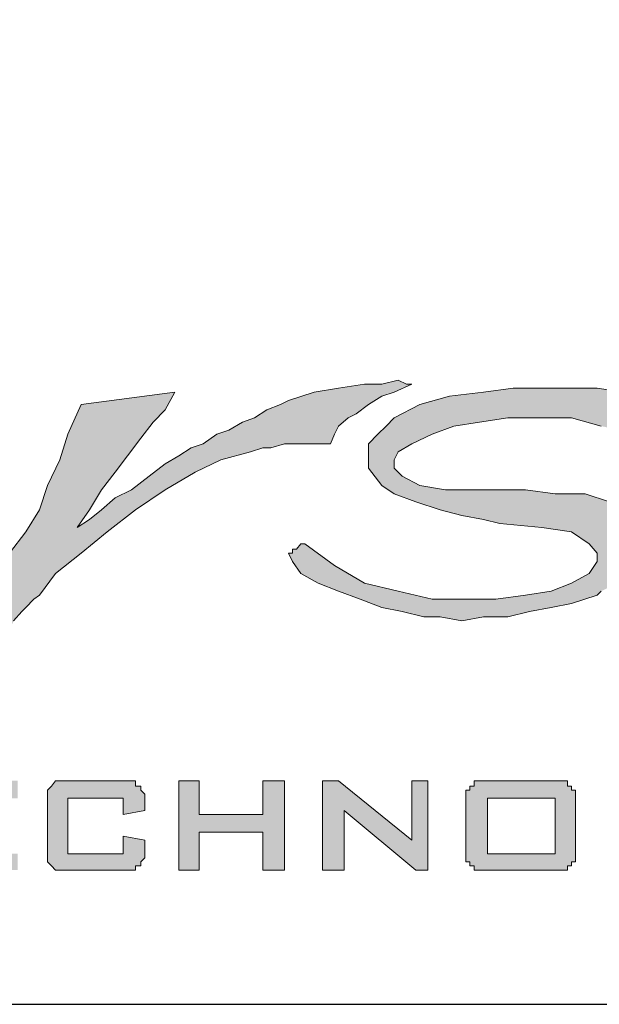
# Paper-space layout 'A4-H (Narrow)' of a CAD drawing. Header units: millimetres. Extents: x -4 to 293, y -4 to 206.
# Tile 10 of 16: x 119 to 129, y 6 to 24. Entities that reach past the tile are written whole.
import ezdxf

# ---------------------------------------------------------------- set-up
doc = ezdxf.new("R2010")
doc.units = ezdxf.units.MM
for name, color, linetype in [('Disegno1', 2, 'Continuous'), ('Tabella', 7, 'Continuous'), ('TabellaCampi', 2, 'Continuous'), ('TabellaIntestazioni', 1, 'Continuous')]:
    doc.layers.add(name, color=color, linetype=linetype)
doc.styles.get("Standard").update_dxf_attribs({"font": 'arial.ttf', "height": 4})

# ---------------------------------------------------------------- blocks, each defined once
blk = doc.blocks.new('L')
h = blk.add_hatch(color=5)
h.paths.add_polyline_path([(50.912, 9.696), (50.695, 9.334), (50.454, 9.021), (50.164, 8.659), (49.923, 8.274), (49.634, 7.912), (49.417, 7.526), (49.176, 7.213), (48.959, 6.852), (48.887, 6.707), (48.887, 6.466), (48.959, 6.321), (49.031, 6.177), (49.176, 6.104), (49.321, 6.008), (49.489, 5.935), (49.706, 5.935), (50.164, 5.935), (50.622, 6.104), (51.056, 6.249), (51.514, 6.393), (51.9, 6.707), (52.189, 6.924), (52.43, 7.141), (52.503, 7.382), (52.43, 7.382), (52.334, 7.382), (52.189, 7.382), (51.972, 7.31), (51.828, 7.31), (51.659, 7.31), (51.514, 7.31), (51.442, 7.31), (51.442, 7.213), (51.37, 7.141), (51.37, 7.068), (51.297, 6.924), (51.129, 6.852), (51.056, 6.707), (50.839, 6.61), (50.622, 6.466), (50.454, 6.393), (50.237, 6.393), (50.164, 6.393), (50.092, 6.393), (50.02, 6.466), (49.923, 6.538), (49.923, 6.707), (49.923, 6.779), (50.02, 6.996), (50.164, 7.382), (50.381, 7.912), (50.695, 8.346), (50.984, 8.876), (51.225, 9.334), (51.442, 9.624), (51.587, 9.696), (51.828, 9.696), (52.045, 9.792), (52.334, 9.792), (52.647, 9.792), (52.937, 9.696), (53.178, 9.696), (53.467, 9.624), (53.636, 9.551), (53.708, 9.624), (53.708, 9.696), (53.853, 9.865), (53.925, 10.009), (53.997, 10.154), (54.069, 10.299), (54.142, 10.467), (54.238, 10.54), (53.997, 10.54), (53.78, 10.54), (53.395, 10.467), (53.033, 10.467), (52.647, 10.395), (52.334, 10.299), (52.045, 10.226), (51.828, 10.226), (52.045, 10.467), (52.262, 10.757), (52.575, 11.07), (52.937, 11.359), (53.322, 11.745), (53.708, 12.034), (54.069, 12.348), (54.528, 12.637), (53.033, 12.637), (52.864, 12.42), (52.647, 12.203), (52.503, 11.89), (52.189, 11.6), (51.972, 11.215), (51.659, 10.829), (51.442, 10.467), (51.129, 10.009), (50.695, 10.009), (50.309, 9.937), (50.02, 9.937), (49.779, 9.865), (49.562, 9.865), (49.321, 9.865), (49.104, 9.865), (48.814, 9.937), (49.176, 10.54), (49.489, 11.07), (49.851, 11.432), (50.237, 11.745), (50.622, 11.89), (51.056, 11.962), (51.587, 11.962), (52.117, 11.817), (52.72, 12.565), (52.647, 12.637), (52.575, 12.637), (52.43, 12.637), (52.262, 12.637), (52.045, 12.637), (51.828, 12.565), (51.587, 12.565), (50.839, 12.492), (50.164, 12.275), (49.634, 11.89), (49.248, 11.504), (48.887, 11.142), (48.573, 10.684), (48.356, 10.226), (48.115, 9.937), (46.548, 9.937), (46.621, 9.865), (46.693, 9.696), (46.765, 9.624), (46.765, 9.551), (46.838, 9.479), (46.91, 9.407), (47.006, 9.407), (47.079, 9.407), (47.151, 9.407), (47.223, 9.407), (47.368, 9.407), (47.44, 9.407), (47.609, 9.407), (47.754, 9.407), (47.971, 9.479), (44.21, 4.2), (44.957, 3.597), (45.56, 4.441), (46.018, 5.188), (46.548, 5.935), (47.006, 6.707), (47.44, 7.454), (47.898, 8.129), (48.284, 8.804), (48.646, 9.479), (48.887, 9.551), (49.176, 9.551), (49.489, 9.551), (49.779, 9.624), (50.092, 9.624), (50.381, 9.624), (50.695, 9.624)])
h.paths.add_polyline_path([(46.548, 3.091), (48.212, 3.091), (48.212, 2.778), (46.91, 2.778), (46.91, 2.488), (47.681, 2.488), (47.681, 2.175), (46.91, 2.175), (46.91, 1.789), (48.212, 1.789), (48.212, 1.5), (46.548, 1.5)])
h.paths.add_polyline_path([(50.164, 2.778), (49.104, 2.778), (49.104, 2.488), (50.092, 2.488), (50.164, 2.488), (50.237, 2.488), (50.309, 2.488), (50.309, 2.392), (50.381, 2.392), (50.454, 2.32), (50.454, 2.247), (50.454, 2.175), (50.526, 2.175), (50.526, 2.103), (50.526, 1.886), (50.526, 1.789), (50.454, 1.789), (50.454, 1.717), (50.454, 1.645), (50.454, 1.572), (50.381, 1.572), (50.309, 1.5), (50.237, 1.5), (50.164, 1.5), (50.092, 1.5), (49.104, 1.5), (49.031, 1.5), (48.959, 1.5), (48.887, 1.5), (48.887, 1.572), (48.814, 1.572), (48.718, 1.645), (48.718, 1.717), (48.718, 1.789), (48.718, 1.886), (48.718, 1.958), (49.031, 1.958), (49.031, 1.789), (50.164, 1.789), (50.164, 2.175), (49.176, 2.175), (49.104, 2.175), (49.031, 2.175), (48.959, 2.175), (48.887, 2.175), (48.887, 2.247), (48.814, 2.247), (48.814, 2.32), (48.814, 2.392), (48.814, 2.488), (48.814, 2.561), (48.814, 2.705), (48.814, 2.778), (48.814, 2.85), (48.814, 2.922), (48.887, 2.995), (48.959, 3.091), (49.031, 3.091), (49.104, 3.091), (49.176, 3.091), (50.092, 3.091), (50.164, 3.091), (50.237, 3.091), (50.309, 3.091), (50.381, 2.995), (50.454, 2.922), (50.454, 2.85), (50.454, 2.778), (50.454, 2.705), (50.164, 2.633)])
h.paths.add_polyline_path([(46.163, 8.587), (46.163, 8.201), (46.09, 7.743), (45.873, 7.382), (45.488, 6.996), (45.03, 6.707), (44.596, 6.393), (43.993, 6.177), (43.294, 6.008), (42.619, 5.863), (41.944, 5.863), (41.414, 5.935), (40.811, 6.104), (40.377, 6.321), (39.992, 6.538), (39.702, 6.924), (39.534, 7.31), (39.534, 7.671), (39.702, 8.057), (39.919, 8.418), (40.209, 8.804), (40.667, 9.093), (41.197, 9.407), (41.8, 9.624), (42.475, 9.865), (43.077, 9.937), (43.752, 9.937), (44.355, 9.865), (44.885, 9.696), (45.343, 9.551), (45.705, 9.262), (46.018, 8.949)])
h.paths.add_polyline_path([(42.089, 9.262), (42.547, 9.334), (43.077, 9.334), (43.463, 9.334), (43.897, 9.19), (44.21, 9.021), (44.499, 8.876), (44.741, 8.587), (44.813, 8.346), (44.813, 8.057), (44.741, 7.743), (44.596, 7.454), (44.355, 7.213), (43.993, 6.924), (43.608, 6.779), (43.222, 6.538), (42.692, 6.466), (42.258, 6.393), (41.727, 6.393), (41.269, 6.393), (40.884, 6.538), (40.522, 6.707), (40.305, 6.852), (40.064, 7.068), (39.992, 7.382), (39.919, 7.671), (40.064, 7.984), (40.209, 8.274), (40.45, 8.515), (40.739, 8.732), (41.125, 8.949), (41.583, 9.19)], flags=16)
h.paths.add_polyline_path([(37.653, 10.082), (37.798, 10.082), (38.184, 10.082), (38.642, 10.009), (39.172, 10.009), (39.702, 9.937), (40.136, 9.865), (40.45, 9.865), (40.594, 9.792), (40.377, 9.696), (40.136, 9.624), (39.919, 9.479), (39.775, 9.407), (39.606, 9.262), (39.534, 9.19), (39.389, 9.021), (39.389, 8.949), (38.859, 9.262), (38.256, 9.407), (37.726, 9.551), (37.123, 9.551), (36.593, 9.551), (36.087, 9.479), (35.628, 9.407), (35.243, 9.262), (34.881, 9.093), (34.64, 8.949), (34.568, 8.804), (34.568, 8.659), (34.712, 8.515), (35.026, 8.346), (35.484, 8.274), (36.087, 8.274), (36.448, 8.274), (36.906, 8.274), (37.436, 8.201), (37.967, 8.201), (38.401, 8.057), (38.786, 7.816), (38.931, 7.743), (39.1, 7.526), (39.172, 7.382), (39.172, 7.141), (39.1, 7.068), (39.003, 6.996), (38.859, 6.852), (38.786, 6.779), (38.642, 6.61), (38.401, 6.538), (38.256, 6.466), (38.184, 6.393), (37.726, 6.249), (37.364, 6.177), (36.978, 6.104), (36.593, 6.008), (36.159, 6.008), (35.773, 5.935), (35.387, 6.008), (35.098, 6.008), (34.712, 6.104), (34.351, 6.177), (33.965, 6.321), (33.579, 6.466), (33.218, 6.61), (32.905, 6.779), (32.76, 6.996), (32.688, 7.141), (32.76, 7.141), (32.76, 7.213), (32.832, 7.213), (32.905, 7.31), (32.977, 7.31), (33.507, 6.924), (34.038, 6.61), (34.64, 6.466), (35.243, 6.321), (35.845, 6.321), (36.376, 6.321), (36.906, 6.393), (37.364, 6.466), (37.726, 6.61), (38.039, 6.779), (38.184, 6.996), (38.184, 7.141), (38.039, 7.31), (37.726, 7.526), (37.195, 7.599), (36.448, 7.671), (36.159, 7.743), (35.773, 7.816), (35.387, 7.912), (34.954, 8.057), (34.568, 8.201), (34.351, 8.346), (34.11, 8.659), (34.11, 8.876), (34.11, 9.093), (34.279, 9.262), (34.423, 9.407), (34.568, 9.551), (35.026, 9.792), (35.556, 9.937), (36.159, 10.009), (36.689, 10.082), (37.195, 10.082)])
h.paths.add_polyline_path([(34.881, 10.154), (34.568, 10.009), (34.351, 9.937), (34.11, 9.792), (33.893, 9.624), (33.748, 9.551), (33.579, 9.407), (33.507, 9.262), (33.435, 9.093), (33.29, 9.093), (33.146, 9.093), (32.905, 9.093), (32.76, 9.093), (32.615, 9.093), (32.374, 9.021), (32.23, 9.021), (32.013, 8.949), (31.482, 8.804), (31.024, 8.587), (30.494, 8.274), (29.964, 7.912), (29.457, 7.526), (28.999, 7.141), (28.541, 6.779), (28.252, 6.393), (28.156, 6.321), (28.011, 6.177), (27.939, 6.104), (27.794, 5.935), (27.722, 5.791), (27.553, 5.719), (27.481, 5.646), (27.481, 5.574), (27.408, 5.719), (27.408, 5.791), (27.336, 5.935), (27.264, 6.008), (27.264, 6.104), (27.191, 6.249), (27.119, 6.321), (27.119, 6.466), (27.408, 6.779), (27.722, 7.141), (28.011, 7.526), (28.252, 7.912), (28.397, 8.346), (28.614, 8.804), (28.758, 9.262), (28.999, 9.792), (30.663, 10.009), (30.494, 9.696), (30.277, 9.479), (30.06, 9.19), (29.819, 8.876), (29.602, 8.587), (29.361, 8.274), (29.144, 7.912), (28.927, 7.599), (29.144, 7.743), (29.361, 7.912), (29.602, 8.129), (29.891, 8.274), (30.205, 8.515), (30.494, 8.732), (30.735, 8.876), (30.952, 9.021), (31.169, 9.093), (31.41, 9.262), (31.627, 9.334), (31.868, 9.479), (32.085, 9.551), (32.302, 9.696), (32.543, 9.792), (32.688, 9.865), (33.146, 10.009), (33.579, 10.082), (34.038, 10.154), (34.351, 10.154), (34.64, 10.226), (34.785, 10.154)])
h.paths.add_polyline_path([(37.581, 3.091), (37.653, 3.091), (37.653, 2.995), (37.726, 2.995), (37.726, 2.922), (37.798, 2.922), (37.798, 2.85), (37.798, 2.778), (37.798, 2.705), (37.798, 1.886), (37.798, 1.789), (37.798, 1.717), (37.798, 1.645), (37.726, 1.645), (37.726, 1.572), (37.653, 1.572), (37.653, 1.5), (37.581, 1.5), (37.509, 1.5), (37.436, 1.5), (36.231, 1.5), (36.159, 1.5), (36.087, 1.5), (35.99, 1.5), (35.99, 1.572), (35.918, 1.572), (35.918, 1.645), (35.845, 1.645), (35.845, 1.717), (35.845, 1.789), (35.845, 1.886), (35.845, 2.705), (35.845, 2.778), (35.845, 2.85), (35.845, 2.922), (35.918, 2.922), (35.918, 2.995), (35.99, 2.995), (35.99, 3.091), (36.087, 3.091), (36.159, 3.091), (36.231, 3.091), (37.436, 3.091), (37.509, 3.091)])
h.paths.add_polyline_path([(38.497, 3.091), (38.859, 3.091), (38.859, 1.789), (39.992, 1.789), (39.992, 1.5), (38.497, 1.5)])
h.paths.add_polyline_path([(42.017, 2.778), (40.739, 2.778), (40.739, 1.789), (42.017, 1.789)], flags=16)
h.paths.add_polyline_path([(40.45, 2.705), (40.45, 2.778), (40.45, 2.85), (40.45, 2.922), (40.45, 2.995), (40.522, 2.995), (40.594, 3.091), (40.667, 3.091), (40.739, 3.091), (40.811, 3.091), (41.944, 3.091), (42.017, 3.091), (42.089, 3.091), (42.185, 3.091), (42.258, 3.091), (42.258, 2.995), (42.33, 2.995), (42.33, 2.922), (42.33, 2.85), (42.402, 2.85), (42.402, 2.778), (42.402, 2.705), (42.402, 1.886), (42.402, 1.789), (42.402, 1.717), (42.33, 1.717), (42.33, 1.645), (42.33, 1.572), (42.258, 1.572), (42.258, 1.5), (42.185, 1.5), (42.089, 1.5), (42.017, 1.5), (41.944, 1.5), (40.811, 1.5), (40.739, 1.5), (40.667, 1.5), (40.594, 1.5), (40.522, 1.572), (40.45, 1.572), (40.45, 1.645), (40.45, 1.717), (40.45, 1.789), (40.45, 1.886)])
h.paths.add_polyline_path([(44.499, 2.778), (43.391, 2.778), (43.391, 1.789), (44.499, 1.789), (44.499, 2.103), (43.897, 2.103), (43.897, 2.392), (44.885, 2.392), (44.885, 1.886), (44.885, 1.789), (44.885, 1.717), (44.813, 1.645), (44.813, 1.572), (44.741, 1.572), (44.741, 1.5), (44.668, 1.5), (44.596, 1.5), (44.499, 1.5), (43.391, 1.5), (43.294, 1.5), (43.222, 1.5), (43.15, 1.5), (43.077, 1.572), (43.005, 1.645), (43.005, 1.717), (43.005, 1.789), (43.005, 1.886), (43.005, 2.705), (43.005, 2.778), (43.005, 2.85), (43.005, 2.922), (43.077, 2.995), (43.15, 3.091), (43.222, 3.091), (43.294, 3.091), (43.391, 3.091), (44.499, 3.091), (44.596, 3.091), (44.668, 3.091), (44.741, 3.091), (44.741, 2.995), (44.813, 2.995), (44.813, 2.922), (44.885, 2.85), (44.885, 2.778), (44.885, 2.705), (44.499, 2.633)])
h.paths.add_polyline_path([(45.488, 3.091), (45.873, 3.091), (45.873, 1.5), (45.488, 1.5)])
h.paths.add_polyline_path([(29.747, 3.091), (29.819, 3.091), (29.891, 3.091), (29.964, 3.091), (29.964, 2.995), (30.06, 2.995), (30.06, 2.922), (30.132, 2.85), (30.132, 2.778), (30.132, 2.705), (30.132, 2.561), (29.747, 2.488), (29.747, 2.778), (28.758, 2.778), (28.758, 1.789), (29.747, 1.789), (29.747, 2.103), (30.132, 2.03), (30.132, 1.886), (30.132, 1.789), (30.132, 1.717), (30.06, 1.645), (30.06, 1.572), (29.964, 1.572), (29.964, 1.5), (29.891, 1.5), (29.819, 1.5), (29.747, 1.5), (28.758, 1.5), (28.686, 1.5), (28.614, 1.5), (28.541, 1.5), (28.469, 1.572), (28.397, 1.645), (28.397, 1.717), (28.397, 1.789), (28.397, 1.886), (28.397, 2.705), (28.397, 2.778), (28.397, 2.85), (28.397, 2.922), (28.469, 2.995), (28.541, 3.091), (28.614, 3.091), (28.686, 3.091), (28.758, 3.091)])
h.paths.add_polyline_path([(30.735, 3.091), (31.097, 3.091), (31.097, 2.488), (32.23, 2.488), (32.23, 3.091), (32.615, 3.091), (32.615, 1.5), (32.23, 1.5), (32.23, 2.175), (31.097, 2.175), (31.097, 1.5), (30.735, 1.5)])
h.paths.add_polyline_path([(33.29, 3.091), (33.579, 3.091), (34.881, 2.03), (34.881, 3.091), (35.17, 3.091), (35.17, 1.5), (34.954, 1.5), (33.676, 2.561), (33.676, 1.5), (33.29, 1.5)])
h.paths.add_polyline_path([(37.436, 2.778), (36.231, 2.778), (36.231, 1.789), (37.436, 1.789)], flags=16)
h.paths.add_polyline_path([(27.481, 9.021), (27.191, 9.334), (26.806, 9.551), (26.275, 9.696), (25.673, 9.865), (25.07, 9.865), (24.395, 9.865), (23.72, 9.696), (23.045, 9.551), (22.443, 9.334), (21.912, 9.021), (21.551, 8.659), (21.237, 8.346), (21.02, 7.984), (20.948, 7.599), (21.02, 7.213), (21.165, 6.852), (21.551, 6.538), (21.912, 6.321), (22.443, 6.177), (22.973, 6.008), (23.648, 6.008), (24.323, 6.008), (24.998, 6.104), (25.239, 6.177), (25.456, 6.249), (25.769, 6.393), (26.058, 6.466), (26.275, 6.61), (26.589, 6.707), (26.806, 6.852), (27.047, 6.924), (25.842, 7.141), (25.673, 6.996), (25.456, 6.852), (25.167, 6.707), (24.853, 6.61), (24.178, 6.466), (23.431, 6.466), (23.045, 6.466), (22.756, 6.538), (22.443, 6.61), (22.153, 6.779), (21.84, 6.924), (21.695, 7.141), (21.551, 7.454), (21.454, 7.743), (27.481, 7.599), (27.553, 7.743), (27.649, 7.912), (27.722, 7.984), (27.722, 8.129), (27.722, 8.274), (27.722, 8.418), (27.722, 8.587), (27.722, 8.659)])
h.paths.add_polyline_path([(22.901, 8.949), (23.262, 9.021), (23.648, 9.093), (23.865, 9.19), (24.251, 9.262), (24.636, 9.262), (25.07, 9.262), (25.6, 9.19), (26.058, 9.093), (26.372, 8.876), (26.516, 8.732), (26.589, 8.587), (26.589, 8.418), (26.589, 8.201), (21.454, 7.984), (21.623, 8.201), (21.84, 8.418), (22.226, 8.659), (22.515, 8.804)], flags=16)
h.paths.add_polyline_path([(20.707, 15.506), (21.84, 15.12), (22.973, 14.758), (23.865, 14.373), (24.636, 14.083), (25.239, 13.698), (25.673, 13.408), (26.058, 13.095), (26.203, 12.806), (26.275, 12.565), (26.203, 12.348), (26.058, 12.107), (25.769, 11.89), (25.383, 11.673), (24.323, 11.359), (22.973, 11.07), (21.31, 10.829), (19.429, 10.684), (17.404, 10.612), (15.283, 10.612), (13.114, 10.684), (10.92, 10.829), (8.823, 10.998), (6.774, 11.287), (8.437, 12.806), (8.823, 12.565), (9.257, 12.275), (9.787, 12.034), (10.317, 11.89), (11.595, 11.6), (12.873, 11.287), (14.319, 11.215), (15.813, 11.142), (17.236, 11.142), (18.682, 11.215), (20.032, 11.359), (21.237, 11.6), (22.298, 11.89), (23.118, 12.203), (23.431, 12.42), (23.648, 12.565), (23.793, 12.806), (23.865, 13.023), (23.865, 13.24), (23.793, 13.481), (23.576, 13.698), (23.359, 13.915), (22.756, 14.3), (21.985, 14.614), (21.02, 14.831), (19.887, 15.048), (18.61, 15.289), (17.236, 15.433), (15.813, 15.506), (14.222, 15.506), (12.728, 15.433), (11.137, 15.361), (9.57, 15.12), (7.979, 14.903), (6.557, 14.517), (5.11, 14.011), (4.435, 13.77), (3.833, 13.481), (3.23, 13.095), (2.628, 12.806), (0, 13.553), (2.025, 14.228), (4.002, 14.831), (5.882, 15.216), (7.762, 15.578), (9.498, 15.819), (11.137, 15.964), (12.728, 16.108), (14.15, 16.108), (15.597, 16.108), (16.874, 16.036), (18.007, 15.891), (19.044, 15.819)])
h.paths.add_polyline_path([(20.707, 9.696), (21.02, 9.865), (21.237, 10.009), (21.551, 10.154), (21.768, 10.154), (21.985, 10.154), (22.153, 10.154), (22.298, 10.154), (22.37, 10.154), (22.443, 10.154), (22.587, 10.082), (22.828, 10.009), (23.045, 9.865), (22.443, 9.792), (21.84, 9.551), (21.237, 9.334), (20.635, 8.949), (20.104, 8.587), (19.646, 8.201), (19.285, 7.912), (18.971, 7.671), (16.729, 5.646), (16.633, 5.646), (16.633, 5.719), (16.561, 5.719), (16.488, 5.719), (16.416, 5.791), (16.344, 5.791), (16.271, 5.863), (16.344, 6.008), (16.488, 6.249), (16.561, 6.466), (16.633, 6.707), (16.802, 6.924), (16.874, 7.068), (16.946, 7.31), (17.019, 7.454), (17.091, 7.671), (17.236, 7.912), (17.332, 8.129), (17.404, 8.274), (17.549, 8.515), (17.621, 8.732), (17.694, 8.949), (17.838, 9.19), (17.766, 9.093), (17.694, 9.021), (17.549, 8.949), (17.477, 8.876), (17.332, 8.804), (17.163, 8.732), (16.946, 8.587), (16.802, 8.515), (16.633, 8.346), (16.416, 8.274), (16.271, 8.129), (16.127, 7.984), (15.886, 7.816), (15.741, 7.743), (15.597, 7.599), (15.524, 7.526), (15.283, 7.382), (15.066, 7.141), (14.922, 6.996), (14.68, 6.852), (14.536, 6.61), (14.391, 6.393), (14.222, 6.177), (14.078, 5.935), (14.078, 5.863), (14.006, 5.863), (14.006, 5.791), (13.933, 5.719), (13.861, 5.574), (13.789, 5.646), (13.716, 5.719), (13.62, 5.719), (13.548, 5.791), (13.475, 5.791), (13.403, 5.863), (13.258, 5.863), (13.186, 5.863), (13.331, 6.104), (13.403, 6.321), (13.548, 6.538), (13.716, 6.779), (13.789, 6.996), (13.933, 7.141), (14.006, 7.382), (14.078, 7.599), (14.15, 7.816), (14.319, 8.057), (14.391, 8.274), (14.464, 8.515), (14.608, 8.732), (14.753, 9.021), (14.825, 9.262), (14.994, 9.479), (15.138, 9.551), (15.355, 9.551), (15.597, 9.624), (15.813, 9.696), (15.958, 9.792), (16.199, 9.792), (16.416, 9.865), (16.633, 9.937), (16.416, 9.696), (16.271, 9.479), (16.127, 9.19), (15.886, 8.949), (15.741, 8.659), (15.524, 8.346), (15.283, 7.912), (14.922, 7.454), (15.138, 7.526), (15.283, 7.671), (15.524, 7.816), (15.669, 7.984), (15.886, 8.129), (16.127, 8.274), (16.271, 8.418), (16.488, 8.587), (16.633, 8.732), (16.874, 8.804), (17.091, 9.021), (17.332, 9.19), (17.621, 9.334), (17.838, 9.479), (18.079, 9.624), (18.369, 9.792), (18.441, 9.792), (18.537, 9.792), (18.682, 9.792), (18.754, 9.792), (18.827, 9.792), (18.971, 9.792), (19.044, 9.792), (19.14, 9.792), (18.971, 9.479), (18.754, 9.19), (18.537, 8.876), (18.296, 8.515), (18.079, 8.057), (17.766, 7.599), (17.477, 7.068), (17.163, 6.538), (17.694, 6.924), (18.224, 7.454), (18.827, 7.984), (19.429, 8.659), (20.104, 9.19)])
h.paths.add_polyline_path([(12.342, 9.696), (12.8, 9.479), (13.186, 9.262), (13.475, 8.949), (13.62, 8.587), (13.62, 8.129), (13.548, 7.743), (13.331, 7.382), (12.945, 6.996), (12.511, 6.707), (11.981, 6.393), (11.45, 6.177), (10.775, 5.935), (10.1, 5.863), (9.425, 5.863), (8.823, 5.935), (8.292, 6.104), (7.834, 6.321), (7.449, 6.538), (7.159, 6.852), (7.015, 7.213), (7.015, 7.671), (7.159, 8.057), (7.376, 8.418), (7.69, 8.804), (8.124, 9.093), (8.654, 9.407), (9.257, 9.624), (9.859, 9.792), (10.534, 9.937), (11.233, 9.937), (11.836, 9.865)])
h.paths.add_polyline_path([(21.695, 2.561), (21.623, 2.633), (21.551, 2.705), (21.454, 2.705), (21.454, 2.778), (21.382, 2.778), (21.31, 2.778), (21.237, 2.778), (21.165, 2.778), (20.49, 2.778), (20.49, 1.789), (21.02, 1.789), (21.093, 1.789), (21.165, 1.789), (21.237, 1.789), (21.31, 1.789), (21.382, 1.886), (21.454, 1.886), (21.551, 1.886), (21.623, 1.958), (21.623, 2.03), (21.695, 2.103), (21.695, 2.175), (21.695, 2.247), (21.695, 2.32), (21.695, 2.392), (21.695, 2.488)], flags=16)
h.paths.add_polyline_path([(21.165, 3.091), (21.31, 3.091), (21.382, 3.091), (21.454, 3.091), (21.551, 2.995), (21.623, 2.995), (21.695, 2.922), (21.768, 2.922), (21.84, 2.85), (21.912, 2.85), (21.912, 2.778), (21.985, 2.705), (21.985, 2.633), (22.057, 2.561), (22.057, 2.488), (22.057, 2.392), (22.057, 2.32), (22.057, 2.175), (22.057, 2.103), (22.057, 2.03), (21.985, 1.958), (21.985, 1.886), (21.912, 1.789), (21.912, 1.717), (21.84, 1.717), (21.768, 1.645), (21.695, 1.572), (21.623, 1.572), (21.551, 1.572), (21.382, 1.5), (21.31, 1.5), (21.165, 1.5), (21.093, 1.5), (20.104, 1.5), (20.104, 3.091)])
h.paths.add_polyline_path([(24.636, 3.091), (23.72, 3.091), (23.72, 3.453), (25.914, 3.453), (25.914, 3.091), (25.07, 3.091), (25.07, 1.5), (24.636, 1.5)])
h.paths.add_polyline_path([(26.203, 3.091), (27.866, 3.091), (27.866, 2.778), (26.589, 2.778), (26.589, 2.488), (27.336, 2.488), (27.336, 2.175), (26.589, 2.175), (26.589, 1.789), (27.866, 1.789), (27.866, 1.5), (26.203, 1.5)])
h.paths.add_polyline_path([(13.114, 3.091), (13.331, 3.091), (14.608, 2.03), (14.608, 3.091), (14.994, 3.091), (14.994, 1.5), (14.68, 1.5), (13.403, 2.561), (13.403, 1.5), (13.114, 1.5)])
h.paths.add_polyline_path([(16.946, 2.778), (15.958, 2.778), (15.958, 1.789), (16.946, 1.789), (16.946, 2.103), (17.332, 2.03), (17.332, 1.886), (17.332, 1.789), (17.332, 1.717), (17.332, 1.645), (17.236, 1.572), (17.163, 1.5), (17.091, 1.5), (17.019, 1.5), (16.946, 1.5), (15.958, 1.5), (15.886, 1.5), (15.813, 1.5), (15.741, 1.5), (15.741, 1.572), (15.669, 1.572), (15.669, 1.645), (15.597, 1.717), (15.597, 1.789), (15.597, 1.886), (15.597, 2.705), (15.597, 2.778), (15.597, 2.85), (15.669, 2.922), (15.669, 2.995), (15.741, 2.995), (15.741, 3.091), (15.813, 3.091), (15.886, 3.091), (15.958, 3.091), (16.946, 3.091), (17.019, 3.091), (17.091, 3.091), (17.163, 3.091), (17.236, 2.995), (17.332, 2.922), (17.332, 2.85), (17.332, 2.778), (17.332, 2.705), (17.332, 2.561), (16.946, 2.488)])
h.paths.add_polyline_path([(17.935, 3.091), (19.574, 3.091), (19.574, 2.778), (18.296, 2.778), (18.296, 2.488), (19.044, 2.488), (19.044, 2.175), (18.296, 2.175), (18.296, 1.789), (19.574, 1.789), (19.574, 1.5), (17.935, 1.5)])
h.paths.add_polyline_path([(12.27, 8.274), (12.27, 8.057), (12.198, 7.743), (12.053, 7.454), (11.836, 7.141), (11.45, 6.924), (11.065, 6.707), (10.703, 6.538), (10.173, 6.393), (9.642, 6.321), (9.184, 6.321), (8.726, 6.393), (8.365, 6.466), (7.979, 6.61), (7.762, 6.852), (7.521, 7.068), (7.449, 7.382), (7.376, 7.671), (7.449, 7.984), (7.69, 8.201), (7.907, 8.515), (8.22, 8.732), (8.582, 8.949), (9.04, 9.093), (9.57, 9.262), (10.028, 9.334), (10.534, 9.334), (10.92, 9.262), (11.378, 9.19), (11.667, 9.021), (11.981, 8.804), (12.198, 8.587)], flags=16)
h.paths.add_polyline_path([(10.703, 13.408), (9.859, 13.167), (2.194, 4.899), (4.749, 6.008)])
h.paths.add_polyline_path([(4.291, 3.453), (4.677, 3.453), (5.81, 1.5), (5.279, 1.5), (5.038, 1.958), (3.905, 1.958), (3.688, 1.5), (3.23, 1.5)])
h.paths.add_polyline_path([(7.69, 2.561), (7.617, 2.633), (7.617, 2.705), (7.521, 2.705), (7.449, 2.778), (7.376, 2.778), (7.304, 2.778), (7.232, 2.778), (7.159, 2.778), (6.557, 2.778), (6.557, 1.789), (7.015, 1.789), (7.087, 1.789), (7.159, 1.789), (7.232, 1.789), (7.304, 1.789), (7.376, 1.886), (7.449, 1.886), (7.521, 1.886), (7.617, 1.958), (7.69, 2.03), (7.69, 2.103), (7.69, 2.175), (7.69, 2.247), (7.69, 2.32), (7.69, 2.392), (7.69, 2.488)], flags=16)
h.paths.add_polyline_path([(6.171, 3.091), (7.159, 3.091), (7.304, 3.091), (7.376, 3.091), (7.449, 3.091), (7.521, 2.995), (7.69, 2.995), (7.762, 2.922), (7.834, 2.85), (7.907, 2.85), (7.979, 2.778), (7.979, 2.705), (8.051, 2.633), (8.051, 2.561), (8.051, 2.488), (8.051, 2.392), (8.051, 2.32), (8.051, 2.175), (8.051, 2.103), (8.051, 2.03), (8.051, 1.958), (7.979, 1.886), (7.979, 1.789), (7.907, 1.717), (7.834, 1.717), (7.762, 1.645), (7.69, 1.572), (7.617, 1.572), (7.521, 1.572), (7.449, 1.5), (7.304, 1.5), (7.232, 1.5), (7.087, 1.5), (6.171, 1.5)])
h.paths.add_polyline_path([(8.365, 3.091), (8.823, 3.091), (9.425, 1.958), (10.1, 3.091), (10.462, 3.091), (9.57, 1.5), (9.329, 1.5)])
h.paths.add_polyline_path([(11.45, 3.091), (11.74, 3.091), (12.656, 1.5), (12.27, 1.5), (12.053, 1.886), (11.065, 1.886), (10.848, 1.5), (10.534, 1.5)])
h.paths.add_polyline_path([(11.233, 2.103), (11.908, 2.103), (11.595, 2.778)], flags=16)
h.paths.add_polyline_path([(4.074, 2.247), (4.893, 2.247), (4.435, 3.091)], flags=16)
at = {"layer": 'Tabella', "color": 7, "lineweight": 0}
for p, q in [((34.351, 10.154), (34.64, 10.226)), ((34.64, 10.226), (34.785, 10.154)), ((28.999, 9.792), (30.663, 10.009)), ((30.663, 10.009), (30.494, 9.696)), ((32.688, 9.865), (33.146, 10.009)), ((33.146, 10.009), (33.579, 10.082)), ((33.579, 10.082), (34.038, 10.154)), ((34.038, 10.154), (34.351, 10.154)), ((34.568, 10.009), (34.351, 9.937)), ((34.881, 10.154), (34.568, 10.009)), ((34.785, 10.154), (34.881, 10.154)), ((34.881, 10.154), (34.881, 10.154)), ((35.556, 9.937), (36.159, 10.009)), ((36.159, 10.009), (36.689, 10.082)), ((36.689, 10.082), (37.195, 10.082)), ((37.195, 10.082), (37.653, 10.082)), ((37.653, 10.082), (37.798, 10.082)), ((37.798, 10.082), (38.184, 10.082)), ((38.184, 10.082), (38.642, 10.009)), ((32.543, 9.792), (32.688, 9.865)), ((34.351, 9.937), (34.11, 9.792)), ((35.026, 9.792), (35.556, 9.937)), ((28.758, 9.262), (28.999, 9.792)), ((30.494, 9.696), (30.277, 9.479)), ((32.085, 9.551), (32.302, 9.696)), ((32.302, 9.696), (32.543, 9.792)), ((34.11, 9.792), (33.893, 9.624)), ((34.568, 9.551), (35.026, 9.792)), ((30.277, 9.479), (30.06, 9.19)), ((31.627, 9.334), (31.868, 9.479)), ((31.868, 9.479), (32.085, 9.551)), ((33.748, 9.551), (33.579, 9.407)), ((33.893, 9.624), (33.748, 9.551)), ((34.423, 9.407), (34.568, 9.551)), ((36.087, 9.479), (35.628, 9.407)), ((36.593, 9.551), (36.087, 9.479)), ((37.123, 9.551), (36.593, 9.551)), ((37.726, 9.551), (37.123, 9.551)), ((38.256, 9.407), (37.726, 9.551)), ((31.41, 9.262), (31.627, 9.334)), ((33.579, 9.407), (33.507, 9.262)), ((34.279, 9.262), (34.423, 9.407)), ((35.628, 9.407), (35.243, 9.262)), ((28.614, 8.804), (28.758, 9.262)), ((30.06, 9.19), (29.819, 8.876)), ((31.169, 9.093), (31.41, 9.262)), ((33.507, 9.262), (33.435, 9.093)), ((34.11, 9.093), (34.279, 9.262)), ((35.243, 9.262), (34.881, 9.093)), ((30.735, 8.876), (30.952, 9.021)), ((30.952, 9.021), (31.169, 9.093)), ((32.013, 8.949), (31.482, 8.804)), ((32.23, 9.021), (32.013, 8.949)), ((32.374, 9.021), (32.23, 9.021)), ((32.615, 9.093), (32.374, 9.021)), ((32.76, 9.093), (32.615, 9.093)), ((32.905, 9.093), (32.76, 9.093)), ((33.146, 9.093), (32.905, 9.093)), ((33.29, 9.093), (33.146, 9.093)), ((33.435, 9.093), (33.29, 9.093)), ((34.11, 8.876), (34.11, 9.093)), ((34.64, 8.949), (34.568, 8.804)), ((34.881, 9.093), (34.64, 8.949)), ((28.397, 8.346), (28.614, 8.804)), ((29.819, 8.876), (29.602, 8.587)), ((30.494, 8.732), (30.735, 8.876)), ((31.482, 8.804), (31.024, 8.587)), ((34.11, 8.659), (34.11, 8.876)), ((34.568, 8.804), (34.568, 8.659)), ((30.205, 8.515), (30.494, 8.732)), ((34.351, 8.346), (34.11, 8.659)), ((34.568, 8.659), (34.712, 8.515)), ((29.602, 8.587), (29.361, 8.274)), ((29.891, 8.274), (30.205, 8.515)), ((31.024, 8.587), (30.494, 8.274)), ((34.712, 8.515), (35.026, 8.346)), ((28.252, 7.912), (28.397, 8.346)), ((29.361, 8.274), (29.144, 7.912)), ((29.602, 8.129), (29.891, 8.274)), ((30.494, 8.274), (29.964, 7.912)), ((34.568, 8.201), (34.351, 8.346)), ((35.026, 8.346), (35.484, 8.274)), ((35.484, 8.274), (36.087, 8.274)), ((36.087, 8.274), (36.448, 8.274)), ((36.448, 8.274), (36.906, 8.274)), ((36.906, 8.274), (37.436, 8.201)), ((29.361, 7.912), (29.602, 8.129)), ((34.954, 8.057), (34.568, 8.201)), ((37.436, 8.201), (37.967, 8.201)), ((37.967, 8.201), (38.401, 8.057)), ((28.011, 7.526), (28.252, 7.912)), ((29.144, 7.912), (28.927, 7.599)), ((29.144, 7.743), (29.361, 7.912)), ((29.964, 7.912), (29.457, 7.526)), ((35.387, 7.912), (34.954, 8.057)), ((35.773, 7.816), (35.387, 7.912)), ((28.927, 7.599), (29.144, 7.743)), ((36.159, 7.743), (35.773, 7.816)), ((36.448, 7.671), (36.159, 7.743)), ((37.195, 7.599), (36.448, 7.671)), ((37.726, 7.526), (37.195, 7.599)), ((27.722, 7.141), (28.011, 7.526)), ((29.457, 7.526), (28.999, 7.141)), ((38.039, 7.31), (37.726, 7.526)), ((32.76, 7.213), (32.832, 7.213)), ((32.76, 7.141), (32.76, 7.213)), ((32.832, 7.213), (32.905, 7.31)), ((32.905, 7.31), (32.977, 7.31)), ((32.977, 7.31), (33.507, 6.924)), ((38.184, 7.141), (38.039, 7.31)), ((28.999, 7.141), (28.541, 6.779)), ((32.688, 7.141), (32.688, 7.141)), ((32.76, 6.996), (32.688, 7.141)), ((32.688, 7.141), (32.76, 7.141)), ((38.184, 6.996), (38.184, 7.141)), ((32.905, 6.779), (32.76, 6.996)), ((33.507, 6.924), (34.038, 6.61)), ((38.039, 6.779), (38.184, 6.996)), ((28.541, 6.779), (28.252, 6.393)), ((33.218, 6.61), (32.905, 6.779)), ((37.726, 6.61), (38.039, 6.779)), ((33.579, 6.466), (33.218, 6.61)), ((34.038, 6.61), (34.64, 6.466)), ((37.364, 6.466), (37.726, 6.61)), ((28.156, 6.321), (28.011, 6.177)), ((28.252, 6.393), (28.156, 6.321)), ((33.965, 6.321), (33.579, 6.466)), ((34.351, 6.177), (33.965, 6.321)), ((34.64, 6.466), (35.243, 6.321)), ((35.243, 6.321), (35.845, 6.321)), ((35.845, 6.321), (36.376, 6.321)), ((36.376, 6.321), (36.906, 6.393)), ((36.906, 6.393), (37.364, 6.466)), ((38.184, 6.393), (37.726, 6.249)), ((38.256, 6.466), (38.184, 6.393)), ((28.011, 6.177), (27.939, 6.104)), ((34.712, 6.104), (34.351, 6.177)), ((37.364, 6.177), (36.978, 6.104)), ((37.726, 6.249), (37.364, 6.177)), ((27.939, 6.104), (27.794, 5.935)), ((35.098, 6.008), (34.712, 6.104)), ((35.387, 6.008), (35.098, 6.008)), ((35.773, 5.935), (35.387, 6.008)), ((36.159, 6.008), (35.773, 5.935)), ((36.593, 6.008), (36.159, 6.008)), ((36.978, 6.104), (36.593, 6.008)), ((28.397, 2.922), (28.469, 2.995)), ((28.469, 2.995), (28.541, 3.091)), ((28.541, 3.091), (28.614, 3.091)), ((28.614, 3.091), (28.686, 3.091)), ((28.686, 3.091), (28.758, 3.091)), ((28.758, 3.091), (29.747, 3.091)), ((29.747, 3.091), (29.819, 3.091)), ((29.819, 3.091), (29.891, 3.091)), ((29.891, 3.091), (29.964, 3.091)), ((29.964, 3.091), (29.964, 2.995)), ((29.964, 2.995), (30.06, 2.995)), ((30.06, 2.995), (30.06, 2.922)), ((30.735, 3.091), (31.097, 3.091)), ((30.735, 1.5), (30.735, 3.091)), ((31.097, 3.091), (31.097, 2.488)), ((32.23, 3.091), (32.615, 3.091)), ((32.23, 2.488), (32.23, 3.091)), ((32.615, 3.091), (32.615, 1.5)), ((33.29, 3.091), (33.579, 3.091)), ((33.29, 1.5), (33.29, 3.091)), ((33.579, 3.091), (34.881, 2.03)), ((34.881, 3.091), (35.17, 3.091)), ((34.881, 2.03), (34.881, 3.091)), ((35.17, 3.091), (35.17, 1.5)), ((35.918, 2.995), (35.99, 2.995)), ((35.918, 2.922), (35.918, 2.995)), ((35.99, 3.091), (36.087, 3.091)), ((35.99, 2.995), (35.99, 3.091)), ((36.087, 3.091), (36.159, 3.091)), ((36.159, 3.091), (36.231, 3.091)), ((36.231, 3.091), (37.436, 3.091)), ((37.436, 3.091), (37.509, 3.091)), ((37.509, 3.091), (37.581, 3.091)), ((37.581, 3.091), (37.653, 3.091)), ((37.653, 3.091), (37.653, 2.995)), ((37.653, 2.995), (37.726, 2.995)), ((37.726, 2.995), (37.726, 2.922)), ((28.397, 2.85), (28.397, 2.922)), ((28.397, 2.778), (28.397, 2.85)), ((30.06, 2.922), (30.132, 2.85)), ((30.132, 2.85), (30.132, 2.778)), ((35.845, 2.922), (35.918, 2.922)), ((35.845, 2.85), (35.845, 2.922)), ((35.845, 2.778), (35.845, 2.85)), ((37.726, 2.922), (37.798, 2.922)), ((37.798, 2.922), (37.798, 2.85)), ((37.798, 2.85), (37.798, 2.778)), ((28.397, 2.705), (28.397, 2.778)), ((28.397, 1.886), (28.397, 2.705)), ((29.747, 2.778), (28.758, 2.778)), ((28.758, 2.778), (28.758, 1.789)), ((29.747, 2.778), (29.747, 2.778)), ((29.747, 2.488), (29.747, 2.778)), ((30.132, 2.778), (30.132, 2.705)), ((30.132, 2.705), (30.132, 2.561)), ((35.845, 2.705), (35.845, 2.778)), ((35.845, 2.705), (35.845, 2.705)), ((35.845, 1.886), (35.845, 2.705)), ((36.231, 2.778), (36.231, 1.789)), ((37.436, 2.778), (36.231, 2.778)), ((37.436, 1.789), (37.436, 2.778)), ((37.798, 2.778), (37.798, 2.705)), ((37.798, 2.705), (37.798, 1.886)), ((30.132, 2.561), (29.747, 2.488)), ((31.097, 2.488), (32.23, 2.488)), ((33.676, 2.561), (33.676, 1.5)), ((34.954, 1.5), (33.676, 2.561)), ((31.097, 2.175), (31.097, 1.5)), ((32.23, 2.175), (31.097, 2.175)), ((32.23, 1.5), (32.23, 2.175)), ((29.747, 2.103), (30.132, 2.03)), ((29.747, 1.789), (29.747, 2.103)), ((30.132, 2.03), (30.132, 1.886)), ((28.397, 1.789), (28.397, 1.886)), ((28.397, 1.717), (28.397, 1.789)), ((28.758, 1.789), (29.747, 1.789)), ((30.132, 1.886), (30.132, 1.789)), ((30.132, 1.789), (30.132, 1.717)), ((35.845, 1.789), (35.845, 1.886)), ((35.845, 1.717), (35.845, 1.789)), ((36.231, 1.789), (36.231, 1.789)), ((36.231, 1.789), (37.436, 1.789)), ((37.798, 1.886), (37.798, 1.789)), ((37.798, 1.789), (37.798, 1.717)), ((28.397, 1.645), (28.397, 1.717)), ((28.469, 1.572), (28.397, 1.645)), ((30.132, 1.717), (30.06, 1.645)), ((30.06, 1.645), (30.06, 1.572)), ((35.845, 1.645), (35.845, 1.717)), ((35.918, 1.645), (35.845, 1.645)), ((35.918, 1.572), (35.918, 1.645)), ((37.726, 1.645), (37.726, 1.572)), ((37.798, 1.645), (37.726, 1.645)), ((37.798, 1.717), (37.798, 1.645)), ((28.541, 1.5), (28.469, 1.572)), ((28.614, 1.5), (28.541, 1.5)), ((28.686, 1.5), (28.614, 1.5)), ((28.758, 1.5), (28.686, 1.5)), ((29.747, 1.5), (28.758, 1.5)), ((29.819, 1.5), (29.747, 1.5)), ((29.891, 1.5), (29.819, 1.5)), ((29.964, 1.5), (29.891, 1.5)), ((29.964, 1.572), (29.964, 1.5)), ((30.06, 1.572), (29.964, 1.572)), ((30.735, 1.5), (30.735, 1.5)), ((31.097, 1.5), (30.735, 1.5)), ((32.615, 1.5), (32.23, 1.5)), ((33.29, 1.5), (33.29, 1.5)), ((33.676, 1.5), (33.29, 1.5)), ((35.17, 1.5), (34.954, 1.5)), ((35.99, 1.572), (35.918, 1.572)), ((35.99, 1.5), (35.99, 1.572)), ((36.087, 1.5), (35.99, 1.5)), ((36.159, 1.5), (36.087, 1.5)), ((36.231, 1.5), (36.159, 1.5)), ((37.436, 1.5), (36.231, 1.5)), ((37.509, 1.5), (37.436, 1.5)), ((37.581, 1.5), (37.509, 1.5)), ((37.653, 1.5), (37.581, 1.5)), ((37.653, 1.572), (37.653, 1.5)), ((37.726, 1.572), (37.653, 1.572))]:
    blk.add_line(p, q, dxfattribs=at)
blk = doc.blocks.new('powersoft')
at = {"layer": 'Tabella', "color": 7, "lineweight": 0}
for p, q in [((-147.649, 11.046), (-147.36, 11.118)), ((-147.36, 11.118), (-147.215, 11.046)), ((-153.001, 10.684), (-151.337, 10.901)), ((-151.337, 10.901), (-151.506, 10.588)), ((-149.312, 10.757), (-148.854, 10.901)), ((-148.854, 10.901), (-148.421, 10.974)), ((-148.421, 10.974), (-147.962, 11.046)), ((-147.962, 11.046), (-147.649, 11.046)), ((-147.432, 10.901), (-147.649, 10.829)), ((-147.119, 11.046), (-147.432, 10.901)), ((-147.215, 11.046), (-147.119, 11.046)), ((-147.119, 11.046), (-147.119, 11.046)), ((-146.444, 10.829), (-145.841, 10.901)), ((-145.841, 10.901), (-145.311, 10.974)), ((-145.311, 10.974), (-144.805, 10.974)), ((-144.805, 10.974), (-144.347, 10.974)), ((-144.347, 10.974), (-144.202, 10.974)), ((-144.202, 10.974), (-143.816, 10.974)), ((-143.816, 10.974), (-143.358, 10.901)), ((-149.457, 10.684), (-149.312, 10.757)), ((-147.649, 10.829), (-147.89, 10.684)), ((-146.974, 10.684), (-146.444, 10.829)), ((-153.242, 10.154), (-153.001, 10.684)), ((-151.506, 10.588), (-151.723, 10.371)), ((-149.915, 10.443), (-149.698, 10.588)), ((-149.698, 10.588), (-149.457, 10.684)), ((-147.89, 10.684), (-148.107, 10.516)), ((-147.432, 10.443), (-146.974, 10.684)), ((-151.723, 10.371), (-151.94, 10.082)), ((-150.373, 10.226), (-150.132, 10.371)), ((-150.132, 10.371), (-149.915, 10.443)), ((-148.252, 10.443), (-148.421, 10.299)), ((-148.107, 10.516), (-148.252, 10.443)), ((-147.577, 10.299), (-147.432, 10.443)), ((-145.913, 10.371), (-146.372, 10.299)), ((-145.407, 10.443), (-145.913, 10.371)), ((-144.877, 10.443), (-145.407, 10.443)), ((-144.274, 10.443), (-144.877, 10.443)), ((-143.744, 10.299), (-144.274, 10.443)), ((-150.59, 10.154), (-150.373, 10.226)), ((-148.421, 10.299), (-148.493, 10.154)), ((-147.721, 10.154), (-147.577, 10.299)), ((-146.372, 10.299), (-146.757, 10.154)), ((-153.386, 9.696), (-153.242, 10.154)), ((-151.94, 10.082), (-152.181, 9.768)), ((-150.831, 9.985), (-150.59, 10.154)), ((-148.493, 10.154), (-148.565, 9.985)), ((-147.89, 9.985), (-147.721, 10.154)), ((-146.757, 10.154), (-147.119, 9.985)), ((-151.265, 9.768), (-151.048, 9.913)), ((-151.048, 9.913), (-150.831, 9.985)), ((-149.987, 9.841), (-150.518, 9.696)), ((-149.77, 9.913), (-149.987, 9.841)), ((-149.626, 9.913), (-149.77, 9.913)), ((-149.385, 9.985), (-149.626, 9.913)), ((-149.24, 9.985), (-149.385, 9.985)), ((-149.095, 9.985), (-149.24, 9.985)), ((-148.854, 9.985), (-149.095, 9.985)), ((-148.71, 9.985), (-148.854, 9.985)), ((-148.565, 9.985), (-148.71, 9.985)), ((-147.89, 9.768), (-147.89, 9.985)), ((-147.36, 9.841), (-147.432, 9.696)), ((-147.119, 9.985), (-147.36, 9.841)), ((-153.603, 9.238), (-153.386, 9.696)), ((-152.181, 9.768), (-152.398, 9.479)), ((-151.506, 9.624), (-151.265, 9.768)), ((-150.518, 9.696), (-150.976, 9.479)), ((-147.89, 9.551), (-147.89, 9.768)), ((-147.432, 9.696), (-147.432, 9.551)), ((-152.398, 9.479), (-152.639, 9.166)), ((-151.795, 9.407), (-151.506, 9.624)), ((-150.976, 9.479), (-151.506, 9.166)), ((-147.649, 9.238), (-147.89, 9.551)), ((-147.432, 9.551), (-147.288, 9.407)), ((-152.109, 9.166), (-151.795, 9.407)), ((-147.288, 9.407), (-146.974, 9.238)), ((-153.748, 8.804), (-153.603, 9.238)), ((-152.639, 9.166), (-152.856, 8.804)), ((-152.398, 9.021), (-152.109, 9.166)), ((-151.506, 9.166), (-152.036, 8.804)), ((-147.432, 9.093), (-147.649, 9.238)), ((-146.974, 9.238), (-146.516, 9.166)), ((-146.516, 9.166), (-145.913, 9.166)), ((-145.913, 9.166), (-145.552, 9.166)), ((-145.552, 9.166), (-145.094, 9.166)), ((-145.094, 9.166), (-144.564, 9.093)), ((-152.639, 8.804), (-152.398, 9.021)), ((-147.046, 8.949), (-147.432, 9.093)), ((-146.613, 8.804), (-147.046, 8.949)), ((-144.564, 9.093), (-144.033, 9.093)), ((-144.033, 9.093), (-143.599, 8.949)), ((-153.989, 8.418), (-153.748, 8.804)), ((-152.856, 8.804), (-153.073, 8.491)), ((-152.856, 8.635), (-152.639, 8.804)), ((-152.036, 8.804), (-152.543, 8.418)), ((-146.227, 8.708), (-146.613, 8.804)), ((-153.073, 8.491), (-152.856, 8.635)), ((-145.841, 8.635), (-146.227, 8.708)), ((-145.552, 8.563), (-145.841, 8.635)), ((-154.278, 8.033), (-153.989, 8.418)), ((-152.543, 8.418), (-153.001, 8.033)), ((-144.805, 8.491), (-145.552, 8.563)), ((-144.274, 8.418), (-144.805, 8.491)), ((-143.961, 8.201), (-144.274, 8.418)), ((-149.24, 8.105), (-149.168, 8.105)), ((-149.24, 8.033), (-149.24, 8.105)), ((-149.168, 8.105), (-149.095, 8.201)), ((-149.095, 8.201), (-149.023, 8.201)), ((-149.023, 8.201), (-148.493, 7.816)), ((-143.816, 8.033), (-143.961, 8.201)), ((-153.001, 8.033), (-153.459, 7.671)), ((-149.312, 8.033), (-149.312, 8.033)), ((-149.24, 7.888), (-149.312, 8.033)), ((-149.312, 8.033), (-149.24, 8.033)), ((-143.816, 7.888), (-143.816, 8.033)), ((-149.095, 7.671), (-149.24, 7.888)), ((-148.493, 7.816), (-147.962, 7.502)), ((-143.961, 7.671), (-143.816, 7.888)), ((-153.459, 7.671), (-153.748, 7.285)), ((-148.782, 7.502), (-149.095, 7.671)), ((-144.274, 7.502), (-143.961, 7.671)), ((-148.421, 7.358), (-148.782, 7.502)), ((-147.962, 7.502), (-147.36, 7.358)), ((-144.636, 7.358), (-144.274, 7.502)), ((-153.844, 7.213), (-153.989, 7.068)), ((-153.748, 7.285), (-153.844, 7.213)), ((-148.035, 7.213), (-148.421, 7.358)), ((-147.649, 7.068), (-148.035, 7.213)), ((-147.36, 7.358), (-146.757, 7.213)), ((-146.757, 7.213), (-146.155, 7.213)), ((-146.155, 7.213), (-145.624, 7.213)), ((-145.624, 7.213), (-145.094, 7.285)), ((-145.094, 7.285), (-144.636, 7.358)), ((-143.816, 7.285), (-144.274, 7.141)), ((-143.744, 7.358), (-143.816, 7.285)), ((-153.989, 7.068), (-154.061, 6.996)), ((-147.288, 6.996), (-147.649, 7.068)), ((-144.636, 7.068), (-145.022, 6.996)), ((-144.274, 7.141), (-144.636, 7.068)), ((-154.061, 6.996), (-154.206, 6.827)), ((-146.902, 6.9), (-147.288, 6.996)), ((-146.613, 6.9), (-146.902, 6.9)), ((-146.227, 6.827), (-146.613, 6.9)), ((-145.841, 6.9), (-146.227, 6.827)), ((-145.407, 6.9), (-145.841, 6.9)), ((-145.022, 6.996), (-145.407, 6.9)), ((-153.603, 3.814), (-153.531, 3.886)), ((-153.531, 3.886), (-153.459, 3.983)), ((-153.459, 3.983), (-153.386, 3.983)), ((-153.386, 3.983), (-153.314, 3.983)), ((-153.314, 3.983), (-153.242, 3.983)), ((-153.242, 3.983), (-152.253, 3.983)), ((-152.253, 3.983), (-152.181, 3.983)), ((-152.181, 3.983), (-152.109, 3.983)), ((-152.109, 3.983), (-152.036, 3.983)), ((-152.036, 3.983), (-152.036, 3.886)), ((-152.036, 3.886), (-151.94, 3.886)), ((-151.94, 3.886), (-151.94, 3.814)), ((-151.265, 3.983), (-150.903, 3.983)), ((-151.265, 2.392), (-151.265, 3.983)), ((-150.903, 3.983), (-150.903, 3.38)), ((-149.77, 3.983), (-149.385, 3.983)), ((-149.77, 3.38), (-149.77, 3.983)), ((-149.385, 3.983), (-149.385, 2.392)), ((-148.71, 3.983), (-148.421, 3.983)), ((-148.71, 2.392), (-148.71, 3.983)), ((-148.421, 3.983), (-147.119, 2.922)), ((-147.119, 3.983), (-146.83, 3.983)), ((-147.119, 2.922), (-147.119, 3.983)), ((-146.83, 3.983), (-146.83, 2.392)), ((-146.082, 3.886), (-146.01, 3.886)), ((-146.082, 3.814), (-146.082, 3.886)), ((-146.01, 3.983), (-145.913, 3.983)), ((-146.01, 3.886), (-146.01, 3.983)), ((-145.913, 3.983), (-145.841, 3.983)), ((-145.841, 3.983), (-145.769, 3.983)), ((-145.769, 3.983), (-144.564, 3.983)), ((-144.564, 3.983), (-144.491, 3.983)), ((-144.491, 3.983), (-144.419, 3.983)), ((-144.419, 3.983), (-144.347, 3.983)), ((-144.347, 3.983), (-144.347, 3.886)), ((-144.347, 3.886), (-144.274, 3.886)), ((-144.274, 3.886), (-144.274, 3.814)), ((-153.603, 3.742), (-153.603, 3.814)), ((-153.603, 3.669), (-153.603, 3.742)), ((-151.94, 3.814), (-151.868, 3.742)), ((-151.868, 3.742), (-151.868, 3.669)), ((-146.155, 3.814), (-146.082, 3.814)), ((-146.155, 3.742), (-146.155, 3.814)), ((-146.155, 3.669), (-146.155, 3.742)), ((-144.274, 3.814), (-144.202, 3.814)), ((-144.202, 3.814), (-144.202, 3.742)), ((-144.202, 3.742), (-144.202, 3.669)), ((-153.603, 3.597), (-153.603, 3.669)), ((-153.603, 2.778), (-153.603, 3.597)), ((-152.253, 3.669), (-153.242, 3.669)), ((-153.242, 3.669), (-153.242, 2.681)), ((-152.253, 3.669), (-152.253, 3.669)), ((-152.253, 3.38), (-152.253, 3.669)), ((-151.868, 3.669), (-151.868, 3.597)), ((-151.868, 3.597), (-151.868, 3.452)), ((-146.155, 3.597), (-146.155, 3.669)), ((-146.155, 3.597), (-146.155, 3.597)), ((-146.155, 2.778), (-146.155, 3.597)), ((-145.769, 3.669), (-145.769, 2.681)), ((-144.564, 3.669), (-145.769, 3.669)), ((-144.564, 2.681), (-144.564, 3.669)), ((-144.202, 3.669), (-144.202, 3.597)), ((-144.202, 3.597), (-144.202, 2.778)), ((-151.868, 3.452), (-152.253, 3.38)), ((-150.903, 3.38), (-149.77, 3.38)), ((-148.324, 3.452), (-148.324, 2.392)), ((-147.046, 2.392), (-148.324, 3.452)), ((-152.253, 2.994), (-151.868, 2.922)), ((-152.253, 2.681), (-152.253, 2.994)), ((-150.903, 3.067), (-150.903, 2.392)), ((-149.77, 3.067), (-150.903, 3.067)), ((-149.77, 2.392), (-149.77, 3.067)), ((-151.868, 2.922), (-151.868, 2.778)), ((-153.603, 2.681), (-153.603, 2.778)), ((-153.603, 2.609), (-153.603, 2.681)), ((-153.242, 2.681), (-152.253, 2.681)), ((-151.868, 2.778), (-151.868, 2.681)), ((-151.868, 2.681), (-151.868, 2.609)), ((-146.155, 2.681), (-146.155, 2.778)), ((-146.155, 2.609), (-146.155, 2.681)), ((-145.769, 2.681), (-145.769, 2.681)), ((-145.769, 2.681), (-144.564, 2.681)), ((-144.202, 2.778), (-144.202, 2.681)), ((-144.202, 2.681), (-144.202, 2.609)), ((-153.603, 2.536), (-153.603, 2.609)), ((-153.531, 2.464), (-153.603, 2.536)), ((-153.459, 2.392), (-153.531, 2.464)), ((-152.036, 2.464), (-152.036, 2.392)), ((-151.94, 2.464), (-152.036, 2.464)), ((-151.868, 2.609), (-151.94, 2.536)), ((-151.94, 2.536), (-151.94, 2.464)), ((-146.155, 2.536), (-146.155, 2.609)), ((-146.082, 2.536), (-146.155, 2.536)), ((-146.082, 2.464), (-146.082, 2.536)), ((-146.01, 2.464), (-146.082, 2.464)), ((-146.01, 2.392), (-146.01, 2.464)), ((-144.347, 2.464), (-144.347, 2.392)), ((-144.274, 2.464), (-144.347, 2.464)), ((-144.274, 2.536), (-144.274, 2.464)), ((-144.202, 2.536), (-144.274, 2.536)), ((-144.202, 2.609), (-144.202, 2.536)), ((-153.386, 2.392), (-153.459, 2.392)), ((-153.314, 2.392), (-153.386, 2.392)), ((-153.242, 2.392), (-153.314, 2.392)), ((-152.253, 2.392), (-153.242, 2.392)), ((-152.181, 2.392), (-152.253, 2.392)), ((-152.109, 2.392), (-152.181, 2.392)), ((-152.036, 2.392), (-152.109, 2.392)), ((-151.265, 2.392), (-151.265, 2.392)), ((-150.903, 2.392), (-151.265, 2.392)), ((-149.385, 2.392), (-149.77, 2.392)), ((-148.71, 2.392), (-148.71, 2.392)), ((-148.324, 2.392), (-148.71, 2.392)), ((-146.83, 2.392), (-147.046, 2.392)), ((-145.913, 2.392), (-146.01, 2.392)), ((-145.841, 2.392), (-145.913, 2.392)), ((-145.769, 2.392), (-145.841, 2.392)), ((-144.564, 2.392), (-145.769, 2.392)), ((-144.491, 2.392), (-144.564, 2.392)), ((-144.419, 2.392), (-144.491, 2.392)), ((-144.347, 2.392), (-144.419, 2.392))]:
    blk.add_line(p, q, dxfattribs=at)
blk = doc.blocks.new('A4-H (Narrow)')
at = {"layer": 'Tabella', "color": 6}
blk.add_lwpolyline([(277, 10), (277, 200), (10, 200), (10, 10)], close=True, dxfattribs=at)
at = {"layer": 'TabellaIntestazioni', "color": 2}
for name, p in [('L', (95, 10.892)), ('powersoft', (277, 10))]:
    blk.add_blockref(name, p, dxfattribs=at)
at = {"layer": 'TabellaCampi', "oblique": 0.2618}
for tag, p in [('TITOLO', (87.284, 62.914)), ('PROJET', (197.284, 62.914)), ('FILE_NAME', (87.205, 54.914)), ('RELEASE', (197.284, 54.914)), ('CODICE', (237.284, 54.914)), ('TRATTAMENTO', (197.284, 46.914)), ('MATERIALE', (87.284, 46.914)), ('COLORE', (87.284, 38.914)), ('ENGINEER', (157.284, 38.914)), ('DESIGNER', (197.284, 38.914)), ('APPROVED_BY', (237.284, 38.914)), ('TOLLERANZE', (223.837, 32.125)), ('SHEET', (97.242, 30.914)), ('OF', (109.626, 30.914)), ('DATA', (122.284, 30.914)), ('SCALA', (157.284, 30.914))]:
    blk.add_attdef(tag, p, '', height=2.5, dxfattribs=at)

psp = doc.layouts.new('A4-H (Narrow)')

# ---------------------------------------------------------------- block references
at = {"layer": 'Disegno1'}
psp.add_blockref('A4-H (Narrow)', (-4, -4), dxfattribs=at)

doc.saveas('drawing.dxf')
